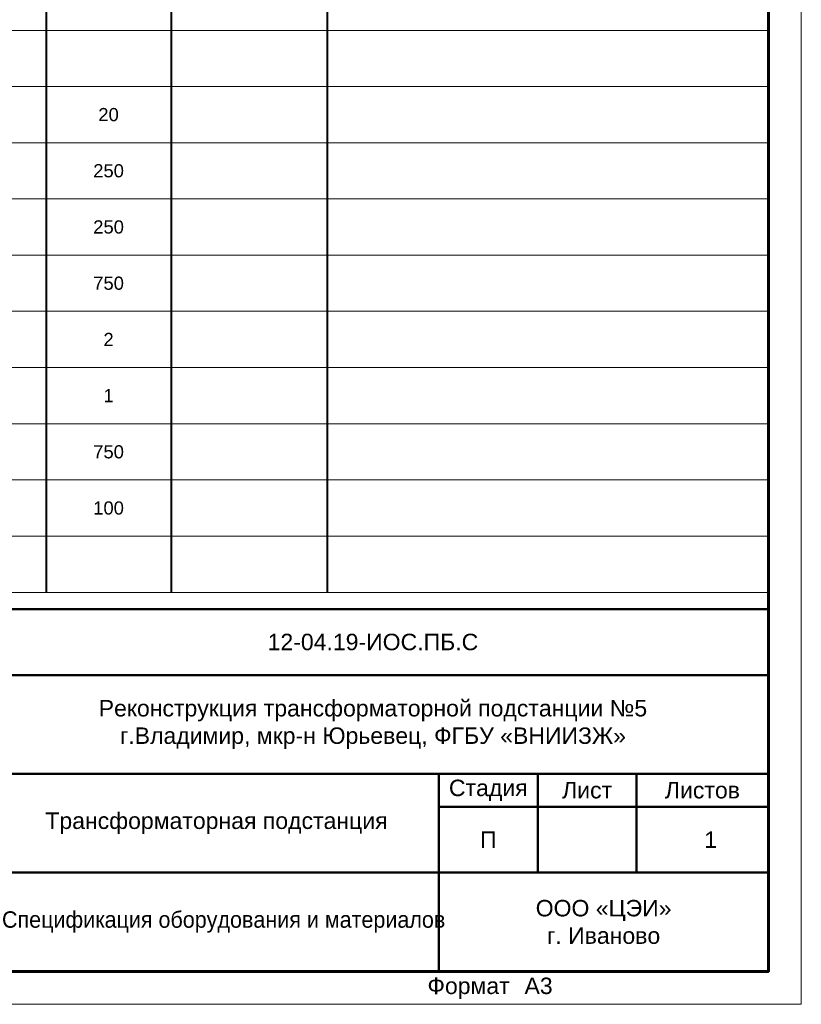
# Model space of a CAD drawing. Header units: millimetres. Extents: x 523431 to 527346, y -48565 to -47721.
# Tile 179 of 217: x 525954 to 526072, y -48018 to -47868. Entities that reach past the tile are written whole.
import ezdxf
from ezdxf.enums import TextEntityAlignment as Align

# ---------------------------------------------------------------- set-up
doc = ezdxf.new("R2010")
doc.units = ezdxf.units.MM
for name, color, linetype, lineweight in [('LIN_Основная сплошная', 50, 'Continuous', 50), ('ВК-линия контур', 132, 'Continuous', 15), ('ВК-линия толстая', 30, 'Continuous', 60), ('ВК-Текст', 1, 'Continuous', 30), ('электрика', 1, 'Continuous', 40), ('ЭОМ_Текст', 7, 'Continuous', 30)]:
    doc.layers.add(name, color=color, linetype=linetype, lineweight=lineweight)
doc.layers.add('Текст и рамки', color=7, linetype='Continuous')
doc.styles.get("Standard").update_dxf_attribs({"font": 'arial.ttf'})
doc.styles.add('ОПС', font='arial.ttf')
doc.styles.add('СГЕНЕРИР_СТИЛЬ_1', font='times.ttf')

# ---------------------------------------------------------------- blocks, each defined once
blk = doc.blocks.new('*U31')
at = {"layer": 'ВК-линия контур', "color": 0}
for p, q in [((0, 297), (0, 0)), ((0, 0), (-420, 0))]:
    blk.add_line(p, q, dxfattribs=at)
at = {"layer": 'ВК-линия толстая', "color": 0}
blk.add_lwpolyline([(-400, 5), (-400, 292), (-5, 292), (-5, 5)], close=True, dxfattribs=at)
at = {"layer": 'ВК-Текст', "color": 0}
blk.add_text('Формат ', height=2.5, dxfattribs=at).set_placement((-56.73, 1.56))
blk.add_attdef('ЛИСТ_АЛ', text='', height=2.5, dxfattribs=at).set_placement((-10, 288.5), align=Align.MIDDLE_CENTER)
at = {"layer": 'ВК-Текст', "color": 0, "ltscale": 0.5}
blk.add_attdef('ВЕРХНИЙ_ШИФР', text='', height=0.000005, rotation=180, dxfattribs=at).set_placement((-400, 278), align=Align.MIDDLE_CENTER)
at = {"layer": 'ВК-Текст', "color": 0, "flags": 12}
blk.add_attdef('ФОРМАТ_ЛИСТА', (-42, 1.56), '', height=2.5, dxfattribs=at)
blk = doc.blocks.new('A$C5C9321C1')
at = {"layer": 'электрика', "color": 7}
for p, q in [((28539, 9387), (28539, 8533)), ((30436, 9387), (30436, 8533)), ((32806, 9387), (32806, 8533)), ((28539, 8533), (28539, 7680)), ((30436, 8533), (30436, 7680)), ((32806, 8533), (32806, 7680)), ((28539, 7680), (28539, 6827)), ((30436, 7680), (30436, 6827)), ((32806, 7680), (32806, 6827)), ((28539, 6827), (28539, 5973)), ((30436, 6827), (30436, 5973)), ((32806, 6827), (32806, 5973)), ((28539, 5973), (28539, 5120)), ((30436, 5973), (30436, 5120)), ((32806, 5973), (32806, 5120)), ((28539, 5120), (28539, 4267)), ((30436, 5120), (30436, 4267)), ((32806, 5120), (32806, 4267)), ((28539, 4267), (28539, 3413)), ((30436, 4267), (30436, 3413)), ((32806, 4267), (32806, 3413)), ((28539, 3413), (28539, 2560)), ((30436, 3413), (30436, 2560)), ((32806, 3413), (32806, 2560)), ((28539, 2560), (28539, 0)), ((30436, 2560), (30436, 0)), ((32806, 2560), (32806, 0))]:
    blk.add_line(p, q, dxfattribs=at)
at = {"layer": 'ЭОМ_Текст', "lineweight": 0}
for p, q in [((26643, 8533), (28539, 8533)), ((28539, 8533), (30436, 8533)), ((30436, 8533), (32806, 8533)), ((32806, 8533), (39500, 8533)), ((26643, 7680), (28539, 7680)), ((28539, 7680), (30436, 7680)), ((30436, 7680), (32806, 7680)), ((32806, 7680), (39500, 7680)), ((26643, 6827), (28539, 6827)), ((28539, 6827), (30436, 6827)), ((30436, 6827), (32806, 6827)), ((32806, 6827), (39500, 6827)), ((26643, 5973), (28539, 5973)), ((28539, 5973), (30436, 5973)), ((30436, 5973), (32806, 5973)), ((32806, 5973), (39500, 5973)), ((26643, 5120), (28539, 5120)), ((28539, 5120), (30436, 5120)), ((30436, 5120), (32806, 5120)), ((32806, 5120), (39500, 5120)), ((26643, 4267), (28539, 4267)), ((28539, 4267), (30436, 4267)), ((30436, 4267), (32806, 4267)), ((32806, 4267), (39500, 4267)), ((26643, 3413), (28539, 3413)), ((28539, 3413), (30436, 3413)), ((30436, 3413), (32806, 3413)), ((32806, 3413), (39500, 3413)), ((26643, 2560), (28539, 2560)), ((28539, 2560), (30436, 2560)), ((30436, 2560), (32806, 2560)), ((32806, 2560), (39500, 2560)), ((26643, 1707), (28539, 1707)), ((28539, 1707), (30436, 1707)), ((30436, 1707), (32806, 1707)), ((32806, 1707), (39500, 1707)), ((26643, 853), (28539, 853)), ((28539, 853), (30436, 853)), ((30436, 853), (32806, 853)), ((32806, 853), (39500, 853)), ((26643, 0), (28539, 0)), ((28539, 0), (30436, 0)), ((30436, 0), (32806, 0)), ((32806, 0), (39500, 0))]:
    blk.add_line(p, q, dxfattribs=at)

msp = doc.modelspace()

# ---------------------------------------------------------------- linework, layer by layer
at = {"layer": 'LIN_Основная сплошная', "color": 7}
for p, q in [((525882.29, -47957.75), (526067.29, -47957.75)), ((525947.29, -47967.75), (526067.29, -47967.75)), ((525882.29, -47982.75), (526067.29, -47982.75)), ((526017.29, -48012.75), (526017.29, -47982.75)), ((526032.29, -47982.75), (526032.29, -47997.75)), ((526047.29, -47982.75), (526047.29, -47997.75)), ((526017.29, -47987.75), (526067.29, -47987.75)), ((525947.29, -47997.75), (526067.29, -47997.75))]:
    msp.add_line(p, q, dxfattribs=at)

# ---------------------------------------------------------------- block references
ref = msp.add_blockref('*U31', (526072.29, -48017.75))
ref.add_attrib('ФОРМАТ_ЛИСТА', 'А3', (526030.29, -48016.19), dxfattribs={"layer": 'ВК-Текст', "color": 0, "height": 2.5, "flags": 12})
at = {"xscale": 0.01, "yscale": 0.01, "zscale": 0.01}
msp.add_blockref('A$C5C9321C1', (525672.29, -47955.2), dxfattribs=at)

# ---------------------------------------------------------------- texts
at = {"lineweight": 0, "char_height": 2, "width": 18.963, "attachment_point": 5}
for s, insert in [('{\\C0;20}', (525967.17, -47882.67)), ('{\\C0;250}', (525967.17, -47891.2)), ('{\\C0;250}', (525967.17, -47899.73)), ('{\\C0;750}', (525967.17, -47908.27)), ('{\\C0;2}', (525967.17, -47916.8)), ('{\\C0;1}', (525967.17, -47925.33)), ('{\\C0;750}', (525967.17, -47933.87)), ('{\\C0;100}', (525967.17, -47942.4))]:
    msp.add_mtext(s, dxfattribs=dict(at, insert=insert))
at = {"lineweight": 0, "char_height": 2.5, "attachment_point": 5}
for s, insert, width, style in [('{\\fArial|b0|i0|c204|p34;\\C7;12-04.19-ИОС.ПБ.С}', (526007.29, -47962.75), 120, 'СГЕНЕРИР_СТИЛЬ_1'), ('Реконструкция трансформаторной подстанции №5\\Pг.Владимир, мкр-н Юрьевец, ФГБУ «ВНИИЗЖ»', (526007.29, -47975.25), 120, 'ОПС'), ('\\pl2.5;{\\fArial|b0|i0|c204|p34;Трансформаторная подстанция\\P}', (525982.29, -47990.25), 70, 'СГЕНЕРИР_СТИЛЬ_1'), ('\\pl2.5;{\\fArial|b0|i0|c204|p34;1\\P}', (526057.29, -47992.75), 20, 'СГЕНЕРИР_СТИЛЬ_1'), ('{\\fArial|b0|i0|c204|p34;\\C7;Спецификация оборудования и материалов}', (525982.29, -48005.25), 70, 'СГЕНЕРИР_СТИЛЬ_1')]:
    msp.add_mtext(s, dxfattribs=dict(at, insert=insert, width=width, style=style))
at = {"layer": 'Текст и рамки', "color": 7, "char_height": 2.5, "attachment_point": 5}
for s, insert, width in [('Стадия', (526024.79, -47985.25), 15), ('Лист', (526039.79, -47985.25), 15), ('Листов', (526057.29, -47985.25), 20), ('П', (526024.79, -47992.75), 15), ('ООО «ЦЭИ»\\Pг. Иваново', (526042.29, -48005.25), 50)]:
    msp.add_mtext(s, dxfattribs=dict(at, insert=insert, width=width))

doc.saveas('drawing.dxf')
